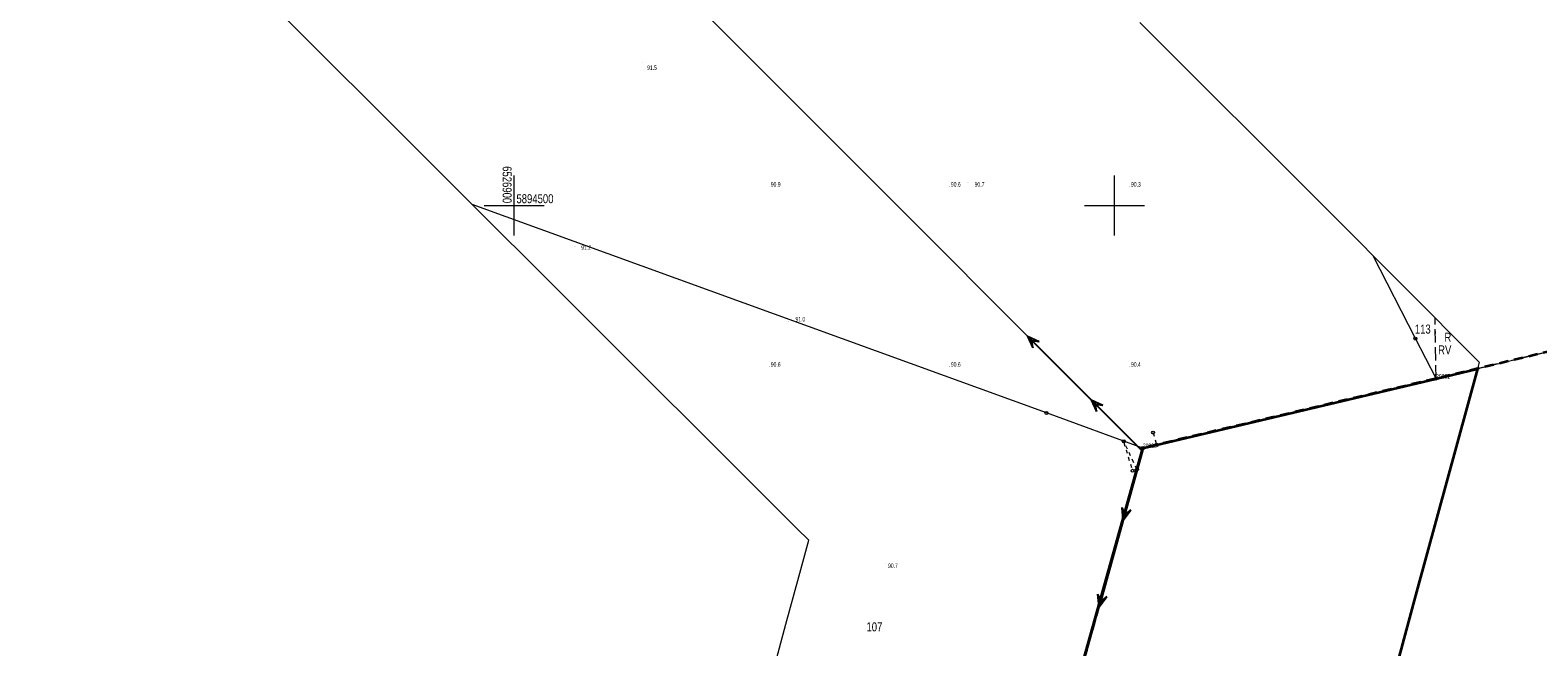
# Model space of a CAD drawing. Header units: metres. Extents: x 6524698 to 6533081, y 5883213 to 5896811.
# Tile 100 of 131: x 6526819 to 6527071, y 5894426 to 5894529. Entities that reach past the tile are written whole.
import ezdxf
from ezdxf.enums import TextEntityAlignment as Align

# ---------------------------------------------------------------- set-up
doc = ezdxf.new("R2010")
doc.units = ezdxf.units.M
for name, pattern in [('mapa zasadnicza$0$1.5_1.0', [2.5, 1.5, -1]), ('mapa zasadnicza$0$219-1000', [0]), ('mapa zasadnicza$0$219-500', [0]), ('mapa zasadnicza$0$egkk-1000', [3, 2.25, -0.75]), ('mapa zasadnicza$0$egkk-500', [2, 1.5, -0.5]), ('mapa zasadnicza$0$egug-1000', [1.5, 0.75, -0.75]), ('mapa zasadnicza$0$egug-500', [1, 0.5, -0.5]), ('mapa zasadnicza$0$l219_1000', [0]), ('mapa zasadnicza$0$suep_wn_1000', [0]), ('mapa zasadnicza$0$suep_wn_500', [0]), ('mapa zasadnicza$0$supp_1000', [1.25, 0.625, -0.625])]:
    doc.linetypes.add(name, pattern=pattern)
for name, color, linetype in [('mapa zasadnicza$0$000 Inne (niezydentyfikowane)', 7, 'Continuous'), ('mapa zasadnicza$0$202-punkt graniczny', 7, 'Continuous'), ('mapa zasadnicza$0$202-punkt graniczny-Atr103', 7, 'Continuous'), ('mapa zasadnicza$0$209-oznaczenie konturu klasyfikacyjnego', 7, 'Continuous'), ('mapa zasadnicza$0$210-oznaczenie konturu użytku gruntowego', 7, 'Continuous'), ('mapa zasadnicza$0$211-numer działki ewidencyjnej', 7, 'Continuous'), ('mapa zasadnicza$0$216-obręb ewidencyjny', 7, 'Continuous'), ('mapa zasadnicza$0$217-kontur klasyfikacyjny', 7, 'Continuous'), ('mapa zasadnicza$0$218-kontur użytku gruntowego', 7, 'Continuous'), ('mapa zasadnicza$0$219-działka ewidencyjna', 7, 'Continuous'), ('mapa zasadnicza$0$pikieta naturalna', 7, 'Continuous'), ('mapa zasadnicza$0$pikieta naturalna-Atr2', 7, 'Continuous'), ('mapa zasadnicza$0$przewód elektroenergetyczny wysokiego napięcia', 7, 'Continuous'), ('mapa zasadnicza$0$Ramki i opis wydruku', 7, 'Continuous'), ('mapa zasadnicza$0$słup przewodów napowietrznych', 7, 'Continuous'), ('mapa zasadnicza$0$Wstawianie ramki sekcyjnej z opisem', 7, 'Continuous')]:
    doc.layers.add(name, color=color, linetype=linetype)
doc.styles.add('mapa zasadnicza$0$STANDARD', font='Working1250', dxfattribs={"width": 0.75})

# ---------------------------------------------------------------- blocks, each defined once
blk = doc.blocks.new('mapa zasadnicza$0$202')
at = {"color": 0, "linetype": 'Continuous', "lineweight": 0}
blk.add_circle((0, 0), 0.25, dxfattribs=at)
blk = doc.blocks.new('mapa zasadnicza$0$SUEP3')
at = {"color": 0, "linetype": 'Continuous'}
for p, q in [((0, 0), (12.003, 0)), ((12.003, 0), (10.003, 0.75)), ((10.003, 0.75), (11.003, 0)), ((12.003, 0), (10.003, -0.75)), ((11.003, 0), (10.003, -0.75)), ((12.003, 0), (27.003, 0)), ((27.003, 0), (25.003, 0.75)), ((25.003, 0.75), (26.003, 0)), ((27.003, 0), (25.003, -0.75)), ((26.003, 0), (25.003, -0.75))]:
    blk.add_line(p, q, dxfattribs=at)
blk = doc.blocks.new('mapa zasadnicza$0$PW01')
at = {"linetype": 'Continuous', "lineweight": 13}
h = blk.add_hatch(color=0, dxfattribs=at)
edge = h.paths.add_edge_path()
edge.add_arc((0, 0), 0.045, 0, 360)
blk = doc.blocks.new('mapa zasadnicza$0$SM05')
at = {"color": 0, "linetype": 'Continuous', "lineweight": 13}
blk.add_circle((0, 0), 0.25, dxfattribs=at)

msp = doc.modelspace()

# ---------------------------------------------------------------- linework, layer by layer
at = {"layer": 'mapa zasadnicza$0$000 Inne (niezydentyfikowane)', "color": 7, "linetype": 'Continuous', "lineweight": 35, "flags": 128}
msp.add_lwpolyline([(6526977.15, 5894360.93), (6527004.75, 5894459.57), (6527053.57, 5894471.14), (6527060.467, 5894472.795), (6527050.341, 5894435.644), (6527048.222, 5894427.81), (6527046.091, 5894419.928)], dxfattribs=at)
at = {"layer": 'mapa zasadnicza$0$216-obręb ewidencyjny', "color": 7, "linetype": 'mapa zasadnicza$0$1.5_1.0', "lineweight": 35, "flags": 128}
msp.add_lwpolyline([(6528080.19, 5893144.58), (6528061.74, 5893201.21), (6528047.55, 5893241.88), (6528024.92, 5893315.29), (6528008.56, 5893361.13), (6527994.3, 5893412.78), (6527972.36, 5893501.34), (6527968.55, 5893513.63), (6527970.79, 5893518.44), (6527970.73, 5893522.51), (6527967.45, 5893552.31), (6527966.7, 5893563.53), (6527962.24, 5893630.13), (6528051.1, 5893681.86), (6528093.51, 5893704.95), (6528160.44, 5893751.29), (6528192.4, 5893787.97), (6528212.45, 5893801.88), (6528235.37, 5893817.79), (6528263.34, 5893839.22), (6528292.63, 5893867.35), (6528325.94, 5893899.11), (6528322.17, 5893903.05), (6528250.73, 5893995.91), (6528184.31, 5894083.49), (6528144.78, 5894142.59), (6528140.26, 5894150.17), (6528112.08, 5894189.3), (6528016.98, 5894319.35), (6528001.44, 5894344.63), (6527975.61, 5894386.54), (6527948.25, 5894431.11), (6527919.91, 5894480.01), (6527892.39, 5894527.5), (6527882.42, 5894543.56), (6527855.65, 5894587.93), (6527823.65, 5894640.97), (6527805.93, 5894633.3), (6527750.7, 5894622.26), (6527703.08, 5894611.82), (6527660.79, 5894602.88), (6527644.2, 5894599.12), (6527623.22, 5894594.36), (6527546.55, 5894577.52), (6527485.04, 5894564.12), (6527442.59, 5894555.97), (6527376.5, 5894538.97), (6527356.91, 5894534.04), (6527324.89, 5894525.35), (6527242.36, 5894508.66), (6527235, 5894507.23), (6527228.04, 5894506.29), (6527159.89, 5894496.69), (6527053.58, 5894471.18), (6527004.75, 5894459.61), (6526977.15, 5894360.97), (6526895.2, 5894390.7), (6526886.54, 5894409.25), (6526848.25, 5894423.17), (6526790.81, 5894405.63), (6526783.96, 5894403.77), (6526751.66, 5894393.24), (6526675.52, 5894369.12), (6526524.19, 5894423.84), (6526526.13, 5894397.23), (6526528.98, 5894342.85), (6526531.21, 5894300.39), (6526524.41, 5894296.52), (6526520.88, 5894294.84), (6526433.18, 5894243.61), (6526409.32, 5894231.32), (6526314.07, 5894204.53), (6526268.73, 5894188.91), (6526258.95, 5894183.01), (6526232.67, 5894174.45), (6526048.77, 5894185.58), (6526028.42, 5894185.14), (6525944.02, 5894189.55), (6525880.8, 5894192.86), (6525865.46, 5894208.87), (6525815.37, 5894268.24), (6525725.76, 5894354.61), (6525677.43, 5894405.04), (6525642.47, 5894443.85), (6525631.75, 5894455.74), (6525621.46, 5894467.17), (6525618.11, 5894470.89), (6525610.84, 5894478.96), (6525545.06, 5894551.99), (6525537.2, 5894560.72), (6525460.52, 5894338.76), (6525456.21, 5894326.33), (6525450.16, 5894308.9), (6525445.22, 5894294.63), (6525423.21, 5894231.15), (6525415.4, 5894208.63), (6525399.64, 5894161.49), (6525369.98, 5894072.79), (6525342.34, 5893997.91), (6525337.4, 5893981.36), (6525266.58, 5893924.52), (6525217.93, 5893885.48), (6525120.08, 5893806.06), (6525080.21, 5893781.94), (6525034.62, 5893753.64), (6524956.86, 5893706.08), (6524954.17, 5893701.72), (6524952.33, 5893698.77), (6524951.12, 5893696.84), (6524924.06, 5893653.68), (6524922.11, 5893650.61), (6524908.03, 5893628.41), (6524885.99, 5893594.37), (6524823.72, 5893494.6), (6524818.62, 5893484.85), (6524776.38, 5893404.01), (6524760.03, 5893372.45), (6524743.69, 5893340.87), (6524727.34, 5893309.3), (6524725.32, 5893305.6), (6524701.12, 5893258.79), (6524698.5, 5893253.75), (6524741.55, 5893198.86), (6524787.16, 5893135.47), (6524797.48, 5893113.55), (6524827.59, 5893049.65), (6524848.15, 5892993.16), (6524885, 5892891.94), (6524886.71, 5892887.25), (6524900.94, 5892860.83), (6524938.01, 5892801.88), (6524942.47, 5892794.78), (6524958.2, 5892763.24), (6524982.49, 5892709.34), (6524989.65, 5892692.64), (6525021.29, 5892644.7), (6525047.57, 5892607.1), (6525072.42, 5892559.28), (6525080.98, 5892544.34), (6525104.23, 5892503.81), (6525105.73, 5892501.2), (6525124.09, 5892461.96), (6525158, 5892390.4), (6525163.69, 5892366.6), (6525187.74, 5892266.07), (6525200.42, 5892203.7), (6525210.27, 5892167.69), (6525235.54, 5892075.31), (6525239, 5892035.46), (6525241.84, 5892018.03), (6525246.18, 5891943.28), (6525246.02, 5891937.6), (6525245.65, 5891924.05), (6525244.65, 5891887.35), (6525244.88, 5891861.21), (6525245.32, 5891811.32), (6525234.24, 5891649.83), (6525224.07, 5891546.78), (6525208.12, 5891507.31), (6525193.48, 5891471.08), (6525186.45, 5891448.59), (6525184.14, 5891444.14), (6525180.5, 5891437.11), (6525176.64, 5891433.3), (6525163.56, 5891420.57), (6525150.33, 5891406.73), (6525149.34, 5891405.88), (6525147.46, 5891404.1), (6525146.26, 5891402.89), (6525142.82, 5891399.45), (6525132.06, 5891389.06), (6525128.35, 5891385.34), (6525124.8, 5891381.67), (6525121.13, 5891378.06), (6525095.65, 5891351.83), (6525053.05, 5891307.97), (6525038.88, 5891292.8), (6525015.99, 5891261.95), (6524996.02, 5891237.19), (6524958.43, 5891186.61), (6524908.74, 5891119.69), (6524979.34, 5891082.37), (6525035.16, 5891054.09), (6525074.44, 5891035.78), (6525140.68, 5891002.24), (6525158.27, 5890993.31), (6525169.95, 5890987.37), (6525189.03, 5890979.26), (6525225.79, 5890963.63), (6525241.68, 5890952.94), (6525280.63, 5890926.71), (6525286.23, 5890923.62), (6525353.13, 5890886.67), (6525387.9, 5890862.89), (6525416.13, 5890848.06), (6525465.51, 5890821.53), (6525489.55, 5890809.17), (6525532.35, 5890788.13), (6525593.44, 5890757.92), (6525656.38, 5890722.42), (6525712.1, 5890690.97), (6525744.09, 5890674.26), (6525753.93, 5890669.12), (6525811.57, 5890638.94), (6525889.01, 5890598.56), (6525902.26, 5890595.95), (6525968.12, 5890559.29), (6526048.15, 5890515.81), (6526148.09, 5890465.98), (6526205.96, 5890434.59), (6526262.38, 5890404.11), (6526332.75, 5890374.64), (6526425.41, 5890334.29), (6526595.63, 5890279.11), (6526573.45, 5890132.21), (6526575.25, 5890133.06), (6526592.18, 5890129.32), (6526722.43, 5890098.71), (6526728.64, 5890098.03), (6526735.76, 5890098.07), (6526740.34, 5890097.85), (6526742.25, 5890097.45), (6526749.57, 5890095.95), (6526757.09, 5890094.4), (6526758.07, 5890090.77), (6526792.43, 5890086.11), (6526812.21, 5890083.05), (6526890.35, 5890080.91), (6526909.87, 5890084.83), (6526952.34, 5890094.44), (6526971.01, 5890104.38), (6526981, 5890111.26), (6526988.84, 5890116.67), (6527008.52, 5890134.26), (6527045.63, 5890148.55), (6527057.31, 5890152.25), (6527077.89, 5890166.68), (6527165.07, 5890215.69), (6527220.83, 5890245.22), (6527241.28, 5890253.87), (6527273.45, 5890274.12), (6527288.1, 5890288.63), (6527313.38, 5890308.14), (6527321.27, 5890314.22), (6527338.23, 5890321.73), (6527355.64, 5890331.57), (6527391.42, 5890349.92), (6527454.67, 5890547.02), (6527509.07, 5890729.27), (6527517.65, 5890758.02), (6527651.09, 5891150.82), (6527705.03, 5891299.34), (6527759.25, 5891463.12), (6527785.51, 5891547.1), (6527787.58, 5891553.86), (6527801.61, 5891598.79), (6527846.82, 5891746.29), (6528014.33, 5891830.31), (6528198.8, 5891907.55), (6528440.31, 5891996.73), (6528394.78, 5892128.68), (6528377.11, 5892179.95), (6528349.09, 5892260.65), (6528334.62, 5892315.93), (6528299.61, 5892411.02), (6528296.22, 5892421.59), (6528276.69, 5892498.16), (6528274.02, 5892507.32), (6528253.12, 5892581.84), (6528217.45, 5892695.43), (6528216.98, 5892718.27), (6528214.23, 5892726.13), (6528211.23, 5892742.29), (6528202.22, 5892766.07), (6528192.07, 5892792.85), (6528171.14, 5892860.59), (6528166.45, 5892875.8), (6528118.84, 5893029.51), (6528114.87, 5893046.22), (6528103.06, 5893080.73)], close=True, dxfattribs=at)
at = {"layer": 'mapa zasadnicza$0$217-kontur klasyfikacyjny', "color": 92, "linetype": 'mapa zasadnicza$0$egkk-1000', "lineweight": 18, "flags": 128}
for points in [[(6527053.58, 5894471.18), (6527053.424, 5894481.278)], [(6527004.75, 5894459.61), (6527053.58, 5894471.18)], [(6527053.58, 5894471.18), (6527060.48, 5894472.836)], [(6526977.15, 5894360.97), (6527004.75, 5894459.61)]]:
    msp.add_lwpolyline(points, dxfattribs=at)
at = {"layer": 'mapa zasadnicza$0$217-kontur klasyfikacyjny', "color": 92, "linetype": 'mapa zasadnicza$0$egkk-500', "lineweight": 18, "flags": 128}
for points in [[(6527079.33, 5894477.36), (6527053.58, 5894471.18)], [(6527053.58, 5894471.18), (6527004.75, 5894459.61)], [(6527004.75, 5894459.61), (6526977.15, 5894360.97)]]:
    msp.add_lwpolyline(points, dxfattribs=at)
at = {"layer": 'mapa zasadnicza$0$218-kontur użytku gruntowego', "color": 3, "linetype": 'mapa zasadnicza$0$egug-1000', "lineweight": 18, "flags": 128}
for points in [[(6527053.58, 5894471.18), (6527053.424, 5894481.278)], [(6527004.75, 5894459.61), (6527053.58, 5894471.18)], [(6527053.58, 5894471.18), (6527060.48, 5894472.836)], [(6526977.15, 5894360.97), (6527004.75, 5894459.61)]]:
    msp.add_lwpolyline(points, dxfattribs=at)
at = {"layer": 'mapa zasadnicza$0$218-kontur użytku gruntowego', "color": 3, "linetype": 'mapa zasadnicza$0$egug-500', "lineweight": 18, "flags": 128}
for points in [[(6527079.33, 5894477.36), (6527053.58, 5894471.18)], [(6527053.58, 5894471.18), (6527004.75, 5894459.61)], [(6527004.75, 5894459.61), (6526977.15, 5894360.97)]]:
    msp.add_lwpolyline(points, dxfattribs=at)
at = {"layer": 'mapa zasadnicza$0$219-działka ewidencyjna', "color": 7, "linetype": 'mapa zasadnicza$0$219-1000', "lineweight": 18, "flags": 128}
for points in [[(6526988.68, 5894465.45), (6526893.028, 5894500.192)], [(6527050.15, 5894477.84), (6527043.105, 5894491.654)], [(6527053.58, 5894471.18), (6527050.15, 5894477.84)], [(6527053.58, 5894471.18), (6527004.75, 5894459.61)], [(6527060.48, 5894472.836), (6527053.58, 5894471.18)], [(6527004.75, 5894459.61), (6526988.68, 5894465.45)], [(6527004.75, 5894459.61), (6526977.15, 5894360.97)]]:
    msp.add_lwpolyline(points, dxfattribs=at)
at = {"layer": 'mapa zasadnicza$0$219-działka ewidencyjna', "color": 7, "linetype": 'mapa zasadnicza$0$219-500', "lineweight": 18, "flags": 128}
for points in [[(6527053.58, 5894471.18), (6527159.89, 5894496.69)], [(6527004.75, 5894459.61), (6527053.58, 5894471.18)], [(6526977.15, 5894360.97), (6527004.75, 5894459.61)]]:
    msp.add_lwpolyline(points, dxfattribs=at)
at = {"layer": 'mapa zasadnicza$0$219-działka ewidencyjna', "color": 7, "linetype": 'mapa zasadnicza$0$l219_1000', "lineweight": 13, "flags": 128}
for points in [[(6527053.58, 5894471.18), (6527004.75, 5894459.61)], [(6527004.75, 5894459.61), (6526977.15, 5894360.97)]]:
    msp.add_lwpolyline(points, dxfattribs=at)
at = {"layer": 'mapa zasadnicza$0$219-działka ewidencyjna', "color": 7, "linetype": 'mapa zasadnicza$0$l219_1000', "lineweight": 18, "flags": 128}
msp.add_lwpolyline([(6527060.48, 5894472.836), (6527053.58, 5894471.18)], dxfattribs=at)
at = {"layer": 'mapa zasadnicza$0$przewód elektroenergetyczny wysokiego napięcia', "color": 1, "linetype": 'mapa zasadnicza$0$suep_wn_1000', "lineweight": 18, "flags": 128}
msp.add_lwpolyline([(6527004.625, 5894459.125), (6526829.31, 5894634.74)], dxfattribs=at)
at = {"layer": 'mapa zasadnicza$0$przewód elektroenergetyczny wysokiego napięcia', "color": 1, "linetype": 'mapa zasadnicza$0$suep_wn_500', "lineweight": 18, "flags": 128}
for points in [[(6526918.71, 5894149.85), (6527004.69, 5894459.15)], [(6527004.69, 5894459.15), (6526918.71, 5894149.85)]]:
    msp.add_lwpolyline(points, dxfattribs=at)
at = {"layer": 'mapa zasadnicza$0$Ramki i opis wydruku', "color": 7, "linetype": 'Continuous', "lineweight": 13, "flags": 128}
for points in [[(6526943.16, 5894422.39), (6526945.3, 5894430.27), (6526947.43, 5894438.15), (6526949.08, 5894444.26), (6526947.12, 5894446.22), (6526942.61, 5894450.72), (6526938.1, 5894455.22), (6526933.6, 5894459.71), (6526929.09, 5894464.21), (6526924.58, 5894468.71), (6526920.08, 5894473.2), (6526915.57, 5894477.7), (6526911.07, 5894482.2), (6526906.56, 5894486.69), (6526902.05, 5894491.19), (6526897.55, 5894495.69), (6526893.04, 5894500.18), (6526888.53, 5894504.68), (6526884.03, 5894509.18), (6526879.52, 5894513.67), (6526875.01, 5894518.17), (6526870.51, 5894522.66), (6526866, 5894527.16), (6526861.49, 5894531.66)], [(6527004.23, 5894530.5), (6527008.74, 5894526.01), (6527013.24, 5894521.51), (6527017.75, 5894517.01), (6527022.26, 5894512.52), (6527026.76, 5894508.02), (6527031.27, 5894503.52), (6527035.84, 5894498.96), (6527060.77, 5894473.89), (6527060.47, 5894472.8), (6527053.57, 5894471.14), (6527004.75, 5894459.57), (6526977.15, 5894360.93)]]:
    msp.add_lwpolyline(points, dxfattribs=at)
at = {"layer": 'mapa zasadnicza$0$słup przewodów napowietrznych', "color": 7, "linetype": 'mapa zasadnicza$0$supp_1000', "lineweight": 18, "flags": 128}
for points in [[(6527003.762, 5894456.039), (6527003.03, 5894455.82), (6527001.57, 5894460.73)], [(6527003.762, 5894456.039), (6527001.57, 5894460.73)], [(6527006.45, 5894462.19), (6527007.066, 5894460.119)]]:
    msp.add_lwpolyline(points, dxfattribs=at)
at = {"layer": 'mapa zasadnicza$0$Wstawianie ramki sekcyjnej z opisem', "color": 7, "linetype": 'Continuous', "lineweight": 13, "flags": 128}
for points in [[(6526900, 5894495), (6526900, 5894505)], [(6527000, 5894495), (6527000, 5894505)], [(6526895, 5894500), (6526905, 5894500)], [(6526995, 5894500), (6527005, 5894500)]]:
    msp.add_lwpolyline(points, dxfattribs=at)

# ---------------------------------------------------------------- block references
at = {"layer": 'mapa zasadnicza$0$202-punkt graniczny', "color": 7, "linetype": 'Continuous', "lineweight": 18}
for p in [(6527050.15, 5894477.84), (6527053.58, 5894471.18), (6527053.58, 5894471.18), (6526988.68, 5894465.45), (6527004.75, 5894459.61), (6527004.75, 5894459.61)]:
    msp.add_blockref('mapa zasadnicza$0$202', p, dxfattribs=at)
at = {"layer": 'mapa zasadnicza$0$pikieta naturalna', "color": 7, "linetype": 'Continuous', "lineweight": 13}
for p in [(6526921.41, 5894523.9), (6526975.61, 5894503.91), (6526942.57, 5894503.17), (6526972.57, 5894503.17), (6527002.57, 5894503.17), (6526910.15, 5894493.25), (6526945.75, 5894480.63), (6526942.57, 5894473.17), (6526972.57, 5894473.17), (6527002.57, 5894473.17), (6526961.94, 5894440.43)]:
    msp.add_blockref('mapa zasadnicza$0$PW01', p, dxfattribs=at)
at = {"layer": 'mapa zasadnicza$0$przewód elektroenergetyczny wysokiego napięcia', "color": 1, "linetype": 'Continuous', "lineweight": 18}
for p, rotation in [((6527004.625, 5894459.125), 134.951), ((6527004.69, 5894459.15), 254.465)]:
    msp.add_blockref('mapa zasadnicza$0$SUEP3', p, dxfattribs=dict(at, rotation=rotation))
at = {"layer": 'mapa zasadnicza$0$słup przewodów napowietrznych', "color": 7, "linetype": 'Continuous', "lineweight": 18}
for p in [(6527001.57, 5894460.73), (6527006.45, 5894462.19), (6527007.066, 5894460.119), (6527003.03, 5894455.82), (6527003.762, 5894456.039)]:
    msp.add_blockref('mapa zasadnicza$0$SM05', p, dxfattribs=at)

# ---------------------------------------------------------------- texts
at = {"layer": 'mapa zasadnicza$0$202-punkt graniczny-Atr103', "color": 7, "style": 'mapa zasadnicza$0$STANDARD', "width": 0.667}
for s, p in [('29881', (6527053.58, 5894471.18)), ('29880', (6527004.75, 5894459.61))]:
    msp.add_text(s, height=0.75, dxfattribs=at).set_placement(p)
at = {"layer": 'mapa zasadnicza$0$209-oznaczenie konturu klasyfikacyjnego', "color": 3, "linetype": 'Continuous', "lineweight": 18, "style": 'mapa zasadnicza$0$STANDARD', "width": 0.79}
msp.add_text('RV', height=1.5, dxfattribs=at).set_placement((6527056.13, 5894475.21), align=Align.RIGHT)
at = {"layer": 'mapa zasadnicza$0$210-oznaczenie konturu użytku gruntowego', "color": 3, "linetype": 'Continuous', "lineweight": 18, "style": 'mapa zasadnicza$0$STANDARD', "width": 0.79}
msp.add_text('R', height=1.5, dxfattribs=at).set_placement((6527056.12, 5894477.31), align=Align.RIGHT)
at = {"layer": 'mapa zasadnicza$0$211-numer działki ewidencyjnej', "color": 7, "linetype": 'Continuous', "lineweight": 18, "style": 'mapa zasadnicza$0$STANDARD', "width": 0.79}
for s, p in [('113', (6527052.69, 5894478.68)), ('107', (6526961.35, 5894429.06))]:
    msp.add_text(s, height=1.5, dxfattribs=at).set_placement(p, align=Align.RIGHT)
at = {"layer": 'mapa zasadnicza$0$pikieta naturalna-Atr2', "color": 7, "style": 'mapa zasadnicza$0$STANDARD', "width": 0.667}
for s, p in [('91.5', (6526922.16, 5894522.62)), ('90.9', (6526942.77, 5894503.17)), ('90.6', (6526972.77, 5894503.17)), ('90.7', (6526976.73, 5894503.16)), ('90.3', (6527002.77, 5894503.17)), ('91.2', (6526911.19, 5894492.64)), ('91.0', (6526946.88, 5894480.7)), ('90.6', (6526942.77, 5894473.17)), ('90.6', (6526972.77, 5894473.17)), ('90.4', (6527002.77, 5894473.17)), ('90.7', (6526962.3, 5894439.62))]:
    msp.add_text(s, height=0.75, dxfattribs=at).set_placement(p)
at = {"layer": 'mapa zasadnicza$0$Wstawianie ramki sekcyjnej z opisem', "color": 7, "linetype": 'Continuous', "lineweight": 13, "style": 'mapa zasadnicza$0$STANDARD', "width": 0.79}
msp.add_text('6526900', height=1.5, rotation=270, dxfattribs=at).set_placement((6526898.1, 5894500.4), align=Align.RIGHT)
msp.add_text('5894500', height=1.5, rotation=0.001, dxfattribs=at).set_placement((6526900.4, 5894500.4))

doc.saveas('drawing.dxf')
